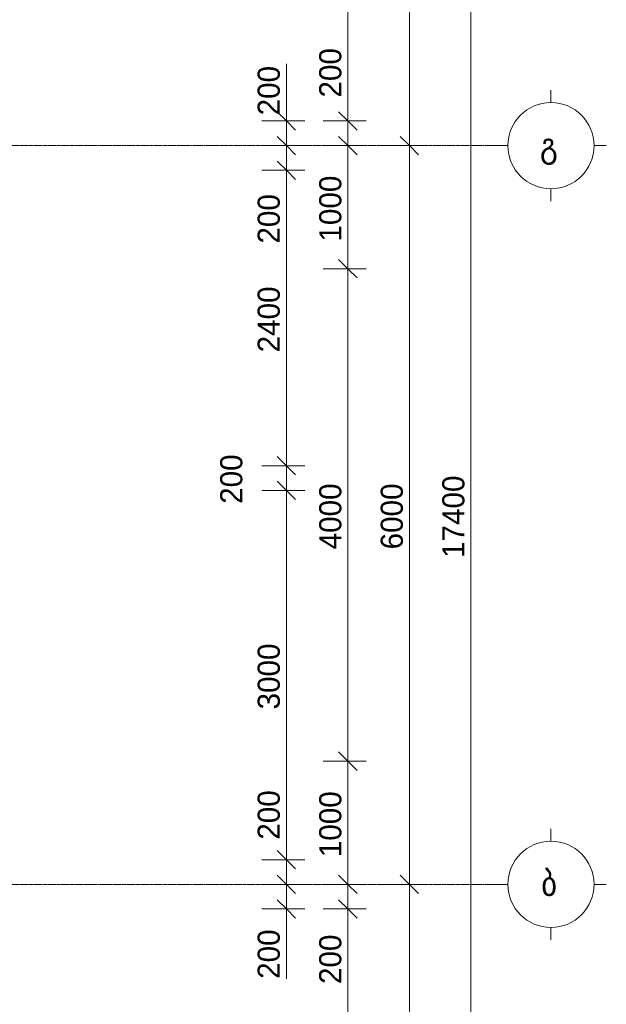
# Model space of a CAD drawing. Header units: millimetres. Extents: x -5900 to 46500, y -6400 to 34843.
# Tile 13 of 15: x 41733 to 46500, y 4726 to 12723. Entities that reach past the tile are written whole.
import ezdxf

# ---------------------------------------------------------------- set-up
doc = ezdxf.new("R2010")
doc.units = ezdxf.units.MM
doc.linetypes.add('StructuralPlan-L01$0$Grid Line', pattern=[22.225, 12.7, -3.175, 3.175, -3.175])
for name, color, linetype, lineweight in [('S - LINE', 7, 'Continuous', 20), ('StructuralPlan-L01$0$A-010-D_DIM', 7, 'Continuous', 5), ('StructuralPlan-L01$0$A-010-D_DIM-100', 7, 'Continuous', 5), ('StructuralPlan-L01$0$Z-030-M_GRID', 7, 'Continuous', 5), ('StructuralPlan-L01$0$Z-033_T_GRIDREF', 7, 'Continuous', 5)]:
    doc.layers.add(name, color=color, linetype=linetype, lineweight=lineweight)
doc.styles.add('StructuralPlan-L01$0$Cubicon', font='Cubicon.ttf', dxfattribs={"height": 200})
doc.styles.add('StructuralPlan-L01$0$Cubicon_2', font='Cubicon.ttf', dxfattribs={"height": 180})
doc.dimstyles.new('StructuralPlan-L01$0$CUB_DIM_1_8', dxfattribs={"dimscale": 304.8, "dimtxt": 181.601257, "dimasz": 0.492126, "dimexe": 0.492126, "dimexo": 0.0625, "dimgap": 0, "dimtad": 1, "dimdec": 0, "dimzin": 0, "dimdsep": 46, "dimtxsty": 'StructuralPlan-L01$0$Cubicon_2', "dimblk1": 'StructuralPlan-L01$0$_Oblique', "dimblk2": 'StructuralPlan-L01$0$_Oblique', "dimsah": 1, "dimcen": 0.09, "dimdle": 0.328084, "dimazin": 0, "dimtfac": 1, "dimtdec": 4, "dimtix": 1, "dimtmove": 0, "dimatfit": 3, "dimfxl": 0.656168, "dimfxlon": 1, "dimtvp": 1, "dimtolj": 1, "dimtzin": 0, "dimarcsym": 2})
doc.dimstyles.new('StructuralPlan-L01$0$CUB_DIM_1_8_1', dxfattribs={"dimscale": 304.8, "dimtxt": 181.601257, "dimasz": 0.492126, "dimexe": 0.492126, "dimexo": 0.0625, "dimgap": 0, "dimtad": 1, "dimdec": 0, "dimzin": 0, "dimdsep": 46, "dimtxsty": 'StructuralPlan-L01$0$Cubicon_2', "dimblk1": 'StructuralPlan-L01$0$_Oblique', "dimblk2": 'StructuralPlan-L01$0$_Oblique', "dimsah": 1, "dimcen": 0.09, "dimdle": 0.328084, "dimazin": 0, "dimtfac": 1, "dimtdec": 4, "dimtix": 1, "dimtmove": 1, "dimatfit": 3, "dimfxl": 0.656168, "dimfxlon": 1, "dimtvp": 1, "dimtolj": 1, "dimtzin": 0, "dimarcsym": 2})
doc.dimstyles.new('StructuralPlan-L01$0$CUB_DIM_1_8_2', dxfattribs={"dimscale": 304.8, "dimtxt": 181.601257, "dimasz": 0.492126, "dimexe": 0.492126, "dimexo": 0.0625, "dimgap": 0, "dimtad": 1, "dimdec": 0, "dimzin": 0, "dimdsep": 46, "dimtxsty": 'StructuralPlan-L01$0$Cubicon_2', "dimblk1": 'StructuralPlan-L01$0$_Oblique', "dimblk2": 'StructuralPlan-L01$0$_Oblique', "dimsah": 1, "dimcen": 0.09, "dimdle": 0.328084, "dimazin": 0, "dimtfac": 1, "dimtdec": 4, "dimtix": 1, "dimtmove": 2, "dimatfit": 3, "dimfxl": 0.656168, "dimfxlon": 1, "dimtvp": 1, "dimtolj": 1, "dimtzin": 0, "dimarcsym": 2})

# ---------------------------------------------------------------- blocks, each defined once
blk = doc.blocks.new('StructuralPlan-L01$0$Grid - 00_CUB_ღერძის თავი-752507-L01')
at = {"layer": 'StructuralPlan-L01$0$Z-033_T_GRIDREF'}
for p, q in [((0, 3.5), (0, 4.5)), ((-3.5, 0), (-4.5, 0)), ((3.5, 0), (4.5, 0)), ((0, -3.5), (0, -4.5))]:
    blk.add_line(p, q, dxfattribs=at)
blk.add_circle((0, 0), 3.5, dxfattribs=at)
blk = doc.blocks.new('StructuralPlan-L01$0$DIMBLOCK19-L01')
at = {"layer": 'StructuralPlan-L01$0$A-010-D_DIM-100', "transparency": 16777216}
for p, q in [((45400, 17400), (45325, 17475)), ((45400, -100), (45400, 17500)), ((45400, 17400), (45200, 17400)), ((45400, 17400), (45475, 17325)), ((45400, 17400), (45550, 17400)), ((45400, 0), (45325, 75)), ((45400, 0), (45200, 0)), ((45400, 0), (45475, -75)), ((45400, 0), (45550, 0))]:
    blk.add_line(p, q, dxfattribs=at)
at = {"layer": 'StructuralPlan-L01$0$A-010-D_DIM-100', "color": 0, "transparency": 16777216, "insert": (45166.9, 8350.8), "char_height": 180, "width": 838.16, "attachment_point": 1, "rotation": 90, "line_spacing_factor": 0.931288, "style": 'StructuralPlan-L01$0$Cubicon_2'}
blk.add_mtext('17400', dxfattribs=at)
blk = doc.blocks.new('StructuralPlan-L01$0$_Oblique')
at = {"color": 0, "linetype": 'ByBlock', "lineweight": -2}
blk.add_line((-0.5, -0.5), (0.5, 0.5), dxfattribs=at)
blk = doc.blocks.new('StructuralPlan-L01$0$DIMBLOCK20-L01')
at = {"layer": 'StructuralPlan-L01$0$A-010-D_DIM-100', "transparency": 16777216}
for p, q in [((44900, 5700), (44825, 5775)), ((44900, 5700), (44700, 5700)), ((44900, -100), (44900, 5700)), ((44900, 5700), (44975, 5625)), ((44900, 5700), (45050, 5700)), ((44900, 0), (44825, 75)), ((44900, 0), (44700, 0)), ((44900, 0), (44975, -75)), ((44900, 0), (45050, 0))]:
    blk.add_line(p, q, dxfattribs=at)
at = {"layer": 'StructuralPlan-L01$0$A-010-D_DIM-100', "color": 0, "transparency": 16777216, "insert": (44666.9, 2570.6), "char_height": 180, "width": 670.528, "attachment_point": 1, "rotation": 90, "line_spacing_factor": 0.931288, "style": 'StructuralPlan-L01$0$Cubicon_2'}
blk.add_mtext('5700', dxfattribs=at)
blk = doc.blocks.new('StructuralPlan-L01$0$DIMBLOCK21-L01')
at = {"layer": 'StructuralPlan-L01$0$A-010-D_DIM-100', "transparency": 16777216}
for p, q in [((44900, 11700), (44825, 11775)), ((44900, 11700), (44700, 11700)), ((44900, 5700), (44900, 11700)), ((44900, 11700), (44975, 11625)), ((44900, 11700), (45050, 11700)), ((44900, 5700), (44825, 5775)), ((44900, 5700), (44700, 5700)), ((44900, 5700), (44975, 5625)), ((44900, 5700), (45050, 5700))]:
    blk.add_line(p, q, dxfattribs=at)
at = {"layer": 'StructuralPlan-L01$0$A-010-D_DIM-100', "color": 0, "transparency": 16777216, "insert": (44666.9, 8420.6), "char_height": 180, "width": 670.528, "attachment_point": 1, "rotation": 90, "line_spacing_factor": 0.931288, "style": 'StructuralPlan-L01$0$Cubicon_2'}
blk.add_mtext('6000', dxfattribs=at)
blk = doc.blocks.new('StructuralPlan-L01$0$DIMBLOCK22-L01')
at = {"layer": 'StructuralPlan-L01$0$A-010-D_DIM-100', "transparency": 16777216}
for p, q in [((44900, 17400), (44825, 17475)), ((44900, 11700), (44900, 17500)), ((44900, 17400), (44700, 17400)), ((44900, 17400), (44975, 17325)), ((44900, 17400), (45050, 17400)), ((44900, 11700), (44825, 11775)), ((44900, 11700), (44700, 11700)), ((44900, 11700), (44975, 11625)), ((44900, 11700), (45050, 11700))]:
    blk.add_line(p, q, dxfattribs=at)
at = {"layer": 'StructuralPlan-L01$0$A-010-D_DIM-100', "color": 0, "transparency": 16777216, "insert": (44666.9, 14270.6), "char_height": 180, "width": 670.528, "attachment_point": 1, "rotation": 90, "line_spacing_factor": 0.931288, "style": 'StructuralPlan-L01$0$Cubicon_2'}
blk.add_mtext('5700', dxfattribs=at)
blk = doc.blocks.new('StructuralPlan-L01$0$DIMBLOCK108-L01')
at = {"layer": 'StructuralPlan-L01$0$A-010-D_DIM-100', "transparency": 16777216}
for p, q in [((43900, 5700), (43825, 5775)), ((43900, 5700), (43700, 5700)), ((43900, 5400), (43900, 5700)), ((43900, 5700), (43975, 5625)), ((43900, 5700), (44050, 5700)), ((43900, 5451.3), (43900, 5600)), ((43900, 5500), (43825, 5575)), ((43900, 5500), (43700, 5500)), ((43900, 5500), (43975, 5425)), ((43900, 5500), (44050, 5500)), ((43900, 4932.3), (43900, 5451.3))]:
    blk.add_line(p, q, dxfattribs=at)
at = {"layer": 'StructuralPlan-L01$0$A-010-D_DIM-100', "color": 0, "transparency": 16777216, "insert": (43666.9, 4932.3), "char_height": 180, "width": 502.896, "attachment_point": 1, "rotation": 90, "line_spacing_factor": 0.931288, "style": 'StructuralPlan-L01$0$Cubicon_2'}
blk.add_mtext('200', dxfattribs=at)
blk = doc.blocks.new('StructuralPlan-L01$0$DIMBLOCK109-L01')
at = {"layer": 'StructuralPlan-L01$0$A-010-D_DIM-100', "transparency": 16777216}
for p, q in [((43900, 6481.6), (43900, 5962.6)), ((43900, 5900), (43825, 5975)), ((43900, 5962.6), (43900, 5800)), ((43900, 5900), (43700, 5900)), ((43900, 5700), (43900, 5900)), ((43900, 5900), (43975, 5825)), ((43900, 5900), (44050, 5900)), ((43900, 5700), (43825, 5775)), ((43900, 5700), (43700, 5700)), ((43900, 5700), (43975, 5625)), ((43900, 5700), (44050, 5700))]:
    blk.add_line(p, q, dxfattribs=at)
at = {"layer": 'StructuralPlan-L01$0$A-010-D_DIM-100', "color": 0, "transparency": 16777216, "insert": (43666.9, 6062.6), "char_height": 180, "width": 502.896, "attachment_point": 1, "rotation": 90, "line_spacing_factor": 0.931288, "style": 'StructuralPlan-L01$0$Cubicon_2'}
blk.add_mtext('200', dxfattribs=at)
blk = doc.blocks.new('StructuralPlan-L01$0$DIMBLOCK110-L01')
at = {"layer": 'StructuralPlan-L01$0$A-010-D_DIM-100', "transparency": 16777216}
for p, q in [((43900, 8900), (43825, 8975)), ((43900, 8900), (43700, 8900)), ((43900, 5900), (43900, 8900)), ((43900, 8900), (43975, 8825)), ((43900, 8900), (44050, 8900)), ((43900, 5900), (43825, 5975)), ((43900, 5900), (43700, 5900)), ((43900, 5900), (43975, 5825)), ((43900, 5900), (44050, 5900))]:
    blk.add_line(p, q, dxfattribs=at)
at = {"layer": 'StructuralPlan-L01$0$A-010-D_DIM-100', "color": 0, "transparency": 16777216, "insert": (43666.9, 7120.6), "char_height": 180, "width": 670.528, "attachment_point": 1, "rotation": 90, "line_spacing_factor": 0.931288, "style": 'StructuralPlan-L01$0$Cubicon_2'}
blk.add_mtext('3000', dxfattribs=at)
blk = doc.blocks.new('StructuralPlan-L01$0$DIMBLOCK111-L01')
at = {"layer": 'StructuralPlan-L01$0$A-010-D_DIM-100', "transparency": 16777216}
for p, q in [((43900, 9100), (43825, 9175)), ((43900, 9100), (43700, 9100)), ((43900, 8900), (43900, 9100)), ((43900, 9100), (43975, 9025)), ((43900, 9100), (44050, 9100)), ((43900, 8900), (43825, 8975)), ((43900, 8900), (43700, 8900)), ((43900, 8900), (43975, 8825)), ((43900, 8900), (44050, 8900))]:
    blk.add_line(p, q, dxfattribs=at)
at = {"layer": 'StructuralPlan-L01$0$A-010-D_DIM-100', "color": 0, "transparency": 16777216, "insert": (43362.4, 8790.5), "char_height": 180, "width": 502.896, "attachment_point": 1, "rotation": 90, "line_spacing_factor": 0.931288, "style": 'StructuralPlan-L01$0$Cubicon_2'}
blk.add_mtext('200', dxfattribs=at)
blk = doc.blocks.new('StructuralPlan-L01$0$DIMBLOCK112-L01')
at = {"layer": 'StructuralPlan-L01$0$A-010-D_DIM-100', "transparency": 16777216}
for p, q in [((43900, 11500), (43825, 11575)), ((43900, 11500), (43700, 11500)), ((43900, 9100), (43900, 11500)), ((43900, 11500), (43975, 11425)), ((43900, 11500), (44050, 11500)), ((43900, 9100), (43825, 9175)), ((43900, 9100), (43700, 9100)), ((43900, 9100), (43975, 9025)), ((43900, 9100), (44050, 9100))]:
    blk.add_line(p, q, dxfattribs=at)
at = {"layer": 'StructuralPlan-L01$0$A-010-D_DIM-100', "color": 0, "transparency": 16777216, "insert": (43666.9, 10020.6), "char_height": 180, "width": 670.528, "attachment_point": 1, "rotation": 90, "line_spacing_factor": 0.931288, "style": 'StructuralPlan-L01$0$Cubicon_2'}
blk.add_mtext('2400', dxfattribs=at)
blk = doc.blocks.new('StructuralPlan-L01$0$DIMBLOCK113-L01')
at = {"layer": 'StructuralPlan-L01$0$A-010-D_DIM-100', "transparency": 16777216}
for p, q in [((43900, 11700), (43825, 11775)), ((43900, 11700), (43700, 11700)), ((43900, 11500), (43900, 11700)), ((43900, 11700), (43975, 11625)), ((43900, 11700), (44050, 11700)), ((43900, 11423.2), (43900, 11600)), ((43900, 11500), (43825, 11575)), ((43900, 11500), (43700, 11500)), ((43900, 11500), (43975, 11425)), ((43900, 11500), (44050, 11500)), ((43900, 10904.2), (43900, 11423.2))]:
    blk.add_line(p, q, dxfattribs=at)
at = {"layer": 'StructuralPlan-L01$0$A-010-D_DIM-100', "color": 0, "transparency": 16777216, "insert": (43666.9, 10904.2), "char_height": 180, "width": 502.896, "attachment_point": 1, "rotation": 90, "line_spacing_factor": 0.931288, "style": 'StructuralPlan-L01$0$Cubicon_2'}
blk.add_mtext('200', dxfattribs=at)
blk = doc.blocks.new('StructuralPlan-L01$0$DIMBLOCK114-L01')
at = {"layer": 'StructuralPlan-L01$0$A-010-D_DIM-100', "transparency": 16777216}
for p, q in [((43900, 12364.5), (43900, 11845.5)), ((43900, 11700), (43900, 12000)), ((43900, 11900), (43825, 11975)), ((43900, 11900), (43700, 11900)), ((43900, 11900), (43975, 11825)), ((43900, 11900), (44050, 11900)), ((43900, 11845.5), (43900, 11800)), ((43900, 11700), (43825, 11775)), ((43900, 11700), (43700, 11700)), ((43900, 11700), (43975, 11625)), ((43900, 11700), (44050, 11700))]:
    blk.add_line(p, q, dxfattribs=at)
at = {"layer": 'StructuralPlan-L01$0$A-010-D_DIM-100', "color": 0, "transparency": 16777216, "insert": (43666.9, 11945.5), "char_height": 180, "width": 502.896, "attachment_point": 1, "rotation": 90, "line_spacing_factor": 0.931288, "style": 'StructuralPlan-L01$0$Cubicon_2'}
blk.add_mtext('200', dxfattribs=at)
blk = doc.blocks.new('StructuralPlan-L01$0$DIMBLOCK183-L01')
at = {"layer": 'StructuralPlan-L01$0$A-010-D_DIM-100', "transparency": 16777216}
for p, q in [((44400, 5500), (44325, 5575)), ((44400, 5500), (44200, 5500)), ((44400, 300), (44400, 5500)), ((44400, 5500), (44475, 5425)), ((44400, 5500), (44550, 5500)), ((44400, 300), (44325, 375)), ((44400, 300), (44200, 300)), ((44400, 300), (44475, 225)), ((44400, 300), (44550, 300))]:
    blk.add_line(p, q, dxfattribs=at)
at = {"layer": 'StructuralPlan-L01$0$A-010-D_DIM-100', "color": 0, "transparency": 16777216, "insert": (44166.9, 2620.6), "char_height": 180, "width": 670.528, "attachment_point": 1, "rotation": 90, "line_spacing_factor": 0.931288, "style": 'StructuralPlan-L01$0$Cubicon_2'}
blk.add_mtext('5200', dxfattribs=at)
blk = doc.blocks.new('StructuralPlan-L01$0$DIMBLOCK184-L01')
at = {"layer": 'StructuralPlan-L01$0$A-010-D_DIM-100', "transparency": 16777216}
for p, q in [((44400, 5700), (44325, 5775)), ((44400, 5700), (44200, 5700)), ((44400, 5500), (44400, 5700)), ((44400, 5700), (44475, 5625)), ((44400, 5700), (44550, 5700)), ((44400, 5409.5), (44400, 5600)), ((44400, 5500), (44325, 5575)), ((44400, 5500), (44200, 5500)), ((44400, 5500), (44475, 5425)), ((44400, 5500), (44550, 5500)), ((44400, 4890.5), (44400, 5409.5))]:
    blk.add_line(p, q, dxfattribs=at)
at = {"layer": 'StructuralPlan-L01$0$A-010-D_DIM-100', "color": 0, "transparency": 16777216, "insert": (44166.9, 4890.5), "char_height": 180, "width": 502.896, "attachment_point": 1, "rotation": 90, "line_spacing_factor": 0.931288, "style": 'StructuralPlan-L01$0$Cubicon_2'}
blk.add_mtext('200', dxfattribs=at)
blk = doc.blocks.new('StructuralPlan-L01$0$DIMBLOCK185-L01')
at = {"layer": 'StructuralPlan-L01$0$A-010-D_DIM-100', "transparency": 16777216}
for p, q in [((44400, 6700), (44325, 6775)), ((44400, 6700), (44200, 6700)), ((44400, 5700), (44400, 6700)), ((44400, 6700), (44475, 6625)), ((44400, 6700), (44550, 6700)), ((44400, 5700), (44325, 5775)), ((44400, 5700), (44200, 5700)), ((44400, 5700), (44475, 5625)), ((44400, 5700), (44550, 5700))]:
    blk.add_line(p, q, dxfattribs=at)
at = {"layer": 'StructuralPlan-L01$0$A-010-D_DIM-100', "color": 0, "transparency": 16777216, "insert": (44166.9, 5920.6), "char_height": 180, "width": 670.528, "attachment_point": 1, "rotation": 90, "line_spacing_factor": 0.931288, "style": 'StructuralPlan-L01$0$Cubicon_2'}
blk.add_mtext('1000', dxfattribs=at)
blk = doc.blocks.new('StructuralPlan-L01$0$DIMBLOCK186-L01')
at = {"layer": 'StructuralPlan-L01$0$A-010-D_DIM-100', "transparency": 16777216}
for p, q in [((44400, 10700), (44325, 10775)), ((44400, 10700), (44200, 10700)), ((44400, 6700), (44400, 10700)), ((44400, 10700), (44475, 10625)), ((44400, 10700), (44550, 10700)), ((44400, 6700), (44325, 6775)), ((44400, 6700), (44200, 6700)), ((44400, 6700), (44475, 6625)), ((44400, 6700), (44550, 6700))]:
    blk.add_line(p, q, dxfattribs=at)
at = {"layer": 'StructuralPlan-L01$0$A-010-D_DIM-100', "color": 0, "transparency": 16777216, "insert": (44166.9, 8420.6), "char_height": 180, "width": 670.528, "attachment_point": 1, "rotation": 90, "line_spacing_factor": 0.931288, "style": 'StructuralPlan-L01$0$Cubicon_2'}
blk.add_mtext('4000', dxfattribs=at)
blk = doc.blocks.new('StructuralPlan-L01$0$DIMBLOCK187-L01')
at = {"layer": 'StructuralPlan-L01$0$A-010-D_DIM-100', "transparency": 16777216}
for p, q in [((44400, 11700), (44325, 11775)), ((44400, 11700), (44200, 11700)), ((44400, 10700), (44400, 11700)), ((44400, 11700), (44475, 11625)), ((44400, 11700), (44550, 11700)), ((44400, 10700), (44325, 10775)), ((44400, 10700), (44200, 10700)), ((44400, 10700), (44475, 10625)), ((44400, 10700), (44550, 10700))]:
    blk.add_line(p, q, dxfattribs=at)
at = {"layer": 'StructuralPlan-L01$0$A-010-D_DIM-100', "color": 0, "transparency": 16777216, "insert": (44166.9, 10920.6), "char_height": 180, "width": 670.528, "attachment_point": 1, "rotation": 90, "line_spacing_factor": 0.931288, "style": 'StructuralPlan-L01$0$Cubicon_2'}
blk.add_mtext('1000', dxfattribs=at)
blk = doc.blocks.new('StructuralPlan-L01$0$DIMBLOCK188-L01')
at = {"layer": 'StructuralPlan-L01$0$A-010-D_DIM-100', "transparency": 16777216}
for p, q in [((44400, 12509.5), (44400, 11990.5)), ((44400, 11900), (44325, 11975)), ((44400, 11990.5), (44400, 11800)), ((44400, 11900), (44200, 11900)), ((44400, 11700), (44400, 11900)), ((44400, 11900), (44475, 11825)), ((44400, 11900), (44550, 11900)), ((44400, 11700), (44325, 11775)), ((44400, 11700), (44200, 11700)), ((44400, 11700), (44475, 11625)), ((44400, 11700), (44550, 11700))]:
    blk.add_line(p, q, dxfattribs=at)
at = {"layer": 'StructuralPlan-L01$0$A-010-D_DIM-100', "color": 0, "transparency": 16777216, "insert": (44166.9, 12090.5), "char_height": 180, "width": 502.896, "attachment_point": 1, "rotation": 90, "line_spacing_factor": 0.931288, "style": 'StructuralPlan-L01$0$Cubicon_2'}
blk.add_mtext('200', dxfattribs=at)
blk = doc.blocks.new('StructuralPlan-L01$0$DIMBLOCK189-L01')
at = {"layer": 'StructuralPlan-L01$0$A-010-D_DIM-100', "transparency": 16777216}
for p, q in [((44400, 17100), (44325, 17175)), ((44400, 17100), (44200, 17100)), ((44400, 11900), (44400, 17100)), ((44400, 17100), (44475, 17025)), ((44400, 17100), (44550, 17100)), ((44400, 11900), (44325, 11975)), ((44400, 11900), (44200, 11900)), ((44400, 11900), (44475, 11825)), ((44400, 11900), (44550, 11900))]:
    blk.add_line(p, q, dxfattribs=at)
at = {"layer": 'StructuralPlan-L01$0$A-010-D_DIM-100', "color": 0, "transparency": 16777216, "insert": (44166.9, 14220.6), "char_height": 180, "width": 670.528, "attachment_point": 1, "rotation": 90, "line_spacing_factor": 0.931288, "style": 'StructuralPlan-L01$0$Cubicon_2'}
blk.add_mtext('5200', dxfattribs=at)
blk = doc.blocks.new('StructuralPlan-L01')
at = {"layer": 'StructuralPlan-L01$0$Z-030-M_GRID', "linetype": 'StructuralPlan-L01$0$Grid Line'}
for p, q in [((45600, 11700), (-5000, 11700)), ((45600, 5700), (-5000, 5700))]:
    blk.add_line(p, q, dxfattribs=at)
at = {"layer": 'StructuralPlan-L01$0$Z-033_T_GRIDREF', "xscale": 99.99999999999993, "yscale": 99.99999999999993, "zscale": 99.99999999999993, "rotation": 89.99999999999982}
for p in [(46050, 11700), (46050, 5700)]:
    blk.add_blockref('StructuralPlan-L01$0$Grid - 00_CUB_ღერძის თავი-752507-L01', p, dxfattribs=at)
at = {"layer": 'StructuralPlan-L01$0$Z-033_T_GRIDREF', "char_height": 200, "attachment_point": 1, "style": 'StructuralPlan-L01$0$Cubicon'}
for s, insert, width in [('\\fCubicon|b0|i0|c254|p2|;გ', (45960.1, 11807.1), 216.456), ('\\fCubicon|b0|i0|c254|p2|;ბ', (45970.1, 5807.1), 192.405)]:
    blk.add_mtext(s, dxfattribs=dict(at, insert=insert, width=width))
at = {"layer": 'StructuralPlan-L01$0$A-010-D_DIM'}
for base, p1, p2, override, picture, middle in [((44900, 17400), (44700, 11700), (44700, 17400), {"dimpost": '<>', "dimfxl": 5699.999917}, 'StructuralPlan-L01$0$DIMBLOCK22-L01', (44808.2, 14550)), ((45400, 17400), (45200, 0), (45200, 17400), {"dimpost": '<>', "dimfxl": 17399.999996}, 'StructuralPlan-L01$0$DIMBLOCK19-L01', (45308.2, 8700)), ((44400, 17100), (44200, 11900), (44200, 17100), {"dimpost": '<>', "dimfxl": 5199.999917}, 'StructuralPlan-L01$0$DIMBLOCK189-L01', (44308.2, 14500)), ((44400, 11700), (44200, 10700), (44200, 11700), {"dimpost": '<>', "dimfxl": 1000}, 'StructuralPlan-L01$0$DIMBLOCK187-L01', (44308.2, 11200)), ((44900, 11700), (44700, 5700), (44700, 11700), {"dimpost": '<>', "dimfxl": 6000}, 'StructuralPlan-L01$0$DIMBLOCK21-L01', (44808.2, 8700)), ((43900, 11500), (43700, 9100), (43700, 11500), {"dimpost": '<>', "dimfxl": 2400}, 'StructuralPlan-L01$0$DIMBLOCK112-L01', (43808.2, 10300)), ((44400, 10700), (44200, 6700), (44200, 10700), {"dimpost": '<>', "dimfxl": 4000}, 'StructuralPlan-L01$0$DIMBLOCK186-L01', (44308.2, 8700)), ((43900, 8900), (43700, 5900), (43700, 8900), {"dimpost": '<>', "dimfxl": 3000}, 'StructuralPlan-L01$0$DIMBLOCK110-L01', (43808.1, 7400)), ((44400, 6700), (44200, 5700), (44200, 6700), {"dimpost": '<>', "dimfxl": 1000}, 'StructuralPlan-L01$0$DIMBLOCK185-L01', (44308.2, 6200)), ((44900, 5700), (44700, 0), (44700, 5700), {"dimpost": '<>', "dimfxl": 5700.000079}, 'StructuralPlan-L01$0$DIMBLOCK20-L01', (44808.2, 2850)), ((44400, 5500), (44200, 300), (44200, 5500), {"dimpost": '<>', "dimfxl": 5200.000079}, 'StructuralPlan-L01$0$DIMBLOCK183-L01', (44308.2, 2900))]:
    dim = blk.add_linear_dim(base=base, p1=p1, p2=p2, angle=90, dimstyle='StructuralPlan-L01$0$CUB_DIM_1_8', override=override, dxfattribs=at)
    dim.commit()
    dim.dimension.update_dxf_attribs({"geometry": picture, "text_midpoint": middle})
for base, p1, p2, dimstyle, picture, middle in [((44400, 11900), (44200, 11700), (44200, 11900), 'StructuralPlan-L01$0$CUB_DIM_1_8_1', 'StructuralPlan-L01$0$DIMBLOCK188-L01', (44286.9, 12341.9)), ((43900, 11900), (43700, 11700), (43700, 11900), 'StructuralPlan-L01$0$CUB_DIM_1_8_1', 'StructuralPlan-L01$0$DIMBLOCK114-L01', (43786.9, 12196.9)), ((43900, 11700), (43700, 11500), (43700, 11700), 'StructuralPlan-L01$0$CUB_DIM_1_8_1', 'StructuralPlan-L01$0$DIMBLOCK113-L01', (43786.9, 11155.6)), ((43900, 9100), (43700, 8900), (43700, 9100), 'StructuralPlan-L01$0$CUB_DIM_1_8_2', 'StructuralPlan-L01$0$DIMBLOCK111-L01', (43482.4, 9041.9)), ((43900, 5900), (43700, 5700), (43700, 5900), 'StructuralPlan-L01$0$CUB_DIM_1_8_1', 'StructuralPlan-L01$0$DIMBLOCK109-L01', (43786.9, 6314)), ((43900, 5700), (43700, 5500), (43700, 5700), 'StructuralPlan-L01$0$CUB_DIM_1_8_1', 'StructuralPlan-L01$0$DIMBLOCK108-L01', (43786.9, 5183.7)), ((44400, 5700), (44200, 5500), (44200, 5700), 'StructuralPlan-L01$0$CUB_DIM_1_8_1', 'StructuralPlan-L01$0$DIMBLOCK184-L01', (44286.9, 5141.9))]:
    dim = blk.add_linear_dim(base=base, p1=p1, p2=p2, angle=90, dimstyle=dimstyle, override={"dimpost": '<>', "dimfxl": 200}, dxfattribs=at)
    dim.commit()
    dim.dimension.update_dxf_attribs({"geometry": picture, "text_midpoint": middle, "dimtype": 128, "text_rotation": 90})

msp = doc.modelspace()

# ---------------------------------------------------------------- block references
at = {"layer": 'S - LINE'}
msp.add_blockref('StructuralPlan-L01', (0, 0), dxfattribs=at)

doc.saveas('drawing.dxf')
